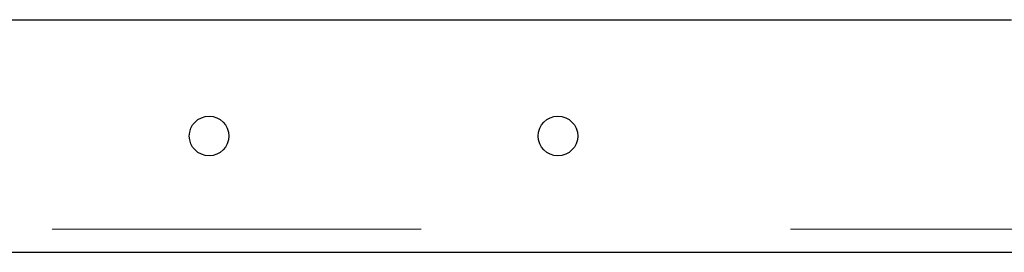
# Model space of a CAD drawing. Header units: millimetres. Extents: x 19 to 255, y 64 to 156.
# Tile 15 of 76: x 57.469 to 60.855, y 65.942 to 66.742. Entities that reach past the tile are written whole.
import ezdxf

# ---------------------------------------------------------------- set-up
doc = ezdxf.new("R2010")
doc.units = ezdxf.units.MM
doc.linetypes.add('PHANTOM', pattern=[12.7, 6.35, -1.27, 1.27, -1.27, 1.27, -1.27])

msp = doc.modelspace()

# ---------------------------------------------------------------- linework, layer by layer
at = {"color": 7, "linetype": 'Continuous', "lineweight": 25}
for p, q in [((47.3602, 66.7423), (60.8802, 66.7423)), ((56.6612, 65.9423), (60.8902, 65.9423))]:
    msp.add_line(p, q, dxfattribs=at)
at = {"color": 8, "linetype": 'PHANTOM', "lineweight": 18}
msp.add_line((22.0202, 66.0223), (60.8902, 66.0223), dxfattribs=at)
at = {"color": 7, "linetype": 'Continuous', "lineweight": 25}
for centre in [(58.1202, 66.3423), (59.3202, 66.3423)]:
    msp.add_circle(centre, 0.068, dxfattribs=at)

doc.saveas('drawing.dxf')
